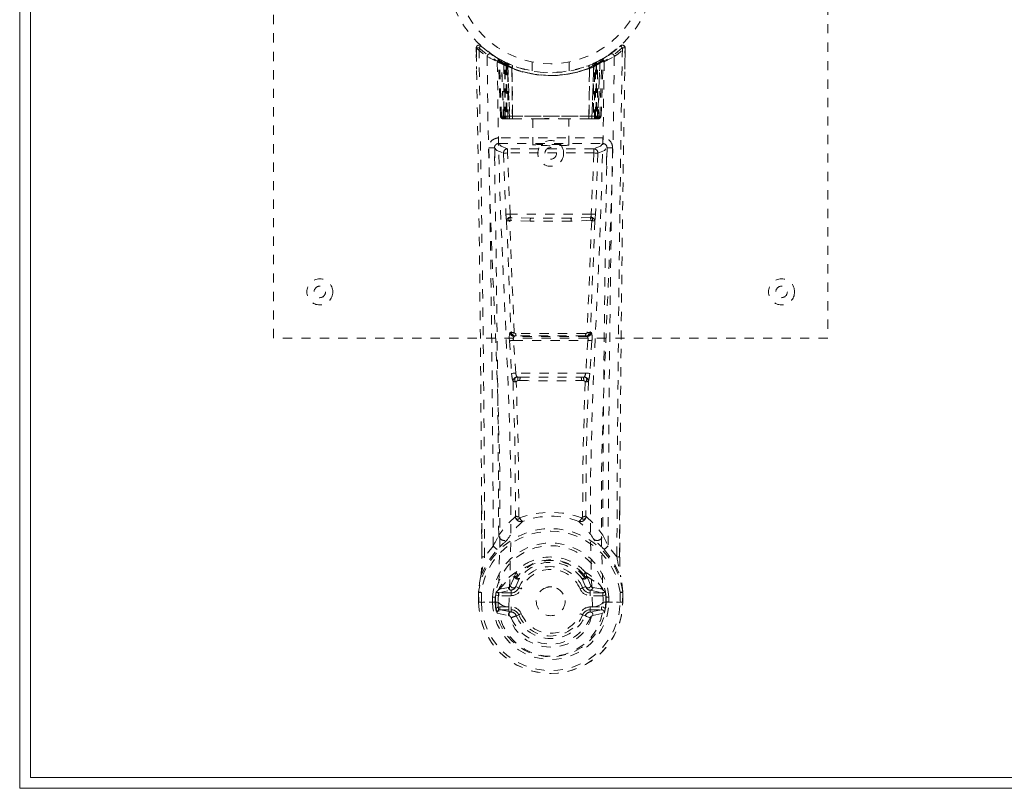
# Model space of a CAD drawing. Header units: inches. Extents: x 21.7 to 105.2, y 47.9 to 65.6.
# Tile 1 of 8: x 21.7 to 32.4, y 47.9 to 56.2. Entities that reach past the tile are written whole.
import ezdxf

# ---------------------------------------------------------------- set-up
doc = ezdxf.new("R2010")
doc.units = ezdxf.units.IN
doc.header["$MEASUREMENT"] = 0
doc.linetypes.add('SLD-Dashed', pattern=[0.075, 0.05, -0.025])
doc.linetypes.add('SLD-Solid', pattern=[0])

msp = doc.modelspace()

# ---------------------------------------------------------------- linework, layer by layer
at = {"color": 7, "linetype": 'SLD-Solid', "lineweight": 15}
for p, q in [((21.71, 47.851), (21.71, 65.601)), ((21.828, 65.483), (21.828, 47.969)), ((21.828, 47.969), (21.828, 65.483)), ((21.828, 47.969), (105.092, 47.969)), ((105.092, 47.969), (21.828, 47.969)), ((105.21, 47.851), (21.71, 47.851))]:
    msp.add_line(p, q, dxfattribs=at)
at = {"color": 7, "linetype": 'SLD-Dashed', "lineweight": 0}
for p, q in [((24.46, 52.726), (24.46, 60.726)), ((30.46, 60.726), (30.46, 52.726)), ((26.704, 55.89), (26.715, 55.88)), ((28.205, 55.88), (28.216, 55.89)), ((26.654, 55.867), (26.657, 55.637)), ((26.655, 55.797), (26.654, 55.867)), ((26.655, 55.867), (26.656, 55.798)), ((28.098, 55.797), (28.157, 55.84)), ((28.263, 55.637), (28.266, 55.867)), ((28.264, 55.81), (28.265, 55.867)), ((28.266, 55.867), (28.266, 55.81)), ((26.892, 55.752), (26.879, 55.76)), ((26.898, 55.748), (26.885, 55.755)), ((26.907, 55.727), (26.894, 55.735)), ((26.915, 55.13), (26.894, 55.735)), ((26.928, 55.13), (26.907, 55.727)), ((26.958, 55.717), (26.91, 55.742)), ((26.994, 55.681), (26.926, 55.717)), ((26.947, 55.101), (26.926, 55.717)), ((26.954, 55.687), (26.966, 55.713)), ((26.954, 55.687), (26.954, 55.13)), ((26.963, 55.682), (26.954, 55.687)), ((26.977, 55.707), (26.962, 55.715)), ((26.963, 55.682), (26.976, 55.708)), ((26.963, 55.13), (26.963, 55.682)), ((26.966, 55.713), (26.976, 55.708)), ((26.967, 55.68), (26.979, 55.706)), ((26.967, 55.13), (26.967, 55.68)), ((26.967, 55.68), (26.977, 55.676)), ((26.978, 55.707), (26.977, 55.707)), ((26.977, 55.676), (26.989, 55.702)), ((26.977, 55.676), (26.977, 55.13)), ((26.985, 55.672), (26.997, 55.698)), ((26.985, 55.672), (26.985, 55.101)), ((26.995, 55.668), (26.985, 55.672)), ((26.994, 55.681), (26.995, 55.681)), ((27.013, 55.101), (26.994, 55.681)), ((26.995, 55.668), (27.007, 55.694)), ((26.995, 55.681), (27.015, 55.101)), ((26.995, 55.101), (26.995, 55.668)), ((27.045, 55.678), (27.044, 55.678)), ((27.26, 55.715), (27.26, 55.619)), ((27.66, 55.619), (27.66, 55.715)), ((27.876, 55.678), (27.875, 55.678)), ((27.905, 55.101), (27.925, 55.681)), ((27.926, 55.681), (27.907, 55.101)), ((27.914, 55.694), (27.923, 55.698)), ((27.923, 55.698), (27.935, 55.672)), ((27.925, 55.681), (27.926, 55.681)), ((27.935, 55.672), (27.925, 55.668)), ((27.925, 55.668), (27.925, 55.101)), ((27.994, 55.717), (27.926, 55.681)), ((27.944, 55.676), (27.932, 55.702)), ((27.935, 55.101), (27.935, 55.672)), ((27.941, 55.706), (27.953, 55.68)), ((27.943, 55.707), (27.942, 55.707)), ((28.01, 55.742), (27.943, 55.707)), ((27.944, 55.676), (27.953, 55.68)), ((27.944, 55.13), (27.944, 55.676)), ((27.945, 55.708), (27.954, 55.713)), ((27.953, 55.68), (27.953, 55.13)), ((27.954, 55.713), (27.967, 55.687)), ((27.967, 55.687), (27.957, 55.682)), ((27.957, 55.682), (27.957, 55.13)), ((27.966, 55.13), (27.967, 55.687)), ((27.973, 55.101), (27.994, 55.717)), ((27.992, 55.13), (28.013, 55.727)), ((28.005, 55.13), (28.027, 55.735)), ((28.01, 55.742), (28.022, 55.749)), ((28.027, 55.735), (28.013, 55.727)), ((28.041, 55.76), (28.028, 55.752)), ((27.04, 55.652), (27.041, 55.651)), ((27.045, 55.101), (27.04, 55.652)), ((27.041, 55.651), (27.048, 55.101)), ((27.873, 55.101), (27.879, 55.651)), ((27.88, 55.652), (27.876, 55.101)), ((27.879, 55.651), (27.88, 55.652)), ((26.915, 55.13), (26.928, 55.13)), ((26.954, 55.13), (26.963, 55.13)), ((27.957, 55.13), (26.963, 55.13)), ((26.977, 55.13), (26.967, 55.13)), ((26.977, 55.13), (27.944, 55.13)), ((27.953, 55.13), (27.944, 55.13)), ((27.957, 55.13), (27.966, 55.13)), ((27.992, 55.13), (28.005, 55.13)), ((26.947, 55.101), (27.013, 55.101)), ((27.01, 55.101), (26.995, 55.101)), ((27.013, 55.101), (27.015, 55.101)), ((27.015, 55.101), (27.045, 55.101)), ((27.045, 55.101), (27.048, 55.101)), ((27.048, 55.101), (27.343, 55.101)), ((27.265, 55.101), (27.265, 54.816)), ((27.343, 55.101), (27.577, 55.101)), ((27.577, 55.101), (27.873, 55.101)), ((27.655, 54.816), (27.655, 55.101)), ((27.873, 55.101), (27.876, 55.101)), ((27.876, 55.101), (27.905, 55.101)), ((27.907, 55.101), (27.973, 55.101)), ((27.925, 55.101), (27.911, 55.101)), ((26.896, 54.893), (26.896, 54.832)), ((28.025, 54.893), (26.896, 54.893)), ((26.896, 54.832), (28.025, 54.832)), ((28.025, 54.832), (28.025, 54.893)), ((26.854, 54.778), (26.855, 54.593)), ((26.949, 54.728), (26.975, 54.066)), ((26.993, 54.775), (26.993, 54.73)), ((27.927, 54.775), (26.993, 54.775)), ((27.02, 54.068), (26.993, 54.73)), ((27.927, 54.73), (26.993, 54.73)), ((27.927, 54.73), (27.9, 54.068)), ((27.927, 54.775), (27.927, 54.73)), ((27.971, 54.728), (27.945, 54.066)), ((28.065, 54.593), (28.066, 54.778)), ((27.9, 54.068), (27.02, 54.068)), ((27.238, 53.991), (27.027, 54.001)), ((27.242, 54.025), (27.031, 54.03)), ((27.678, 54.025), (27.242, 54.025)), ((27.89, 54.03), (27.678, 54.025)), ((27.893, 54.002), (27.682, 53.991)), ((27.031, 52.791), (27.019, 52.786)), ((27.889, 52.791), (27.901, 52.786)), ((30.46, 52.726), (24.46, 52.726)), ((27.014, 52.697), (27.037, 52.344)), ((27.058, 52.7), (27.862, 52.7)), ((27.081, 52.347), (27.058, 52.7)), ((27.064, 52.744), (27.076, 52.749)), ((27.856, 52.744), (27.064, 52.744)), ((27.862, 52.7), (27.839, 52.347)), ((27.845, 52.749), (27.856, 52.744)), ((27.906, 52.697), (27.883, 52.344)), ((27.037, 52.344), (27.04, 52.316)), ((27.839, 52.347), (27.081, 52.347)), ((27.127, 52.265), (27.104, 52.266)), ((27.132, 52.302), (27.106, 52.302)), ((27.132, 52.302), (27.788, 52.302)), ((27.814, 52.302), (27.788, 52.302)), ((27.816, 52.266), (27.793, 52.265)), ((27.883, 52.344), (27.881, 52.316)), ((26.714, 50.354), (26.711, 50.922)), ((28.209, 50.909), (28.207, 50.354)), ((26.838, 50.474), (26.743, 50.356)), ((28.177, 50.356), (28.082, 50.474)), ((27.071, 50.149), (27.071, 50.143)), ((27.078, 50.176), (27.087, 50.191)), ((27.123, 50.125), (27.082, 50.035)), ((27.09, 50.142), (27.09, 50.135)), ((27.838, 50.035), (27.797, 50.125)), ((27.83, 50.135), (27.83, 50.142)), ((27.833, 50.191), (27.843, 50.176)), ((27.849, 50.149), (27.85, 50.143)), ((26.904, 50.006), (26.888, 49.993)), ((27.002, 50.026), (26.904, 50.006)), ((27.082, 50.035), (27.113, 50.022)), ((27.807, 50.022), (27.838, 50.035)), ((27.838, 50.035), (27.85, 50.016)), ((28.017, 50.006), (27.918, 50.026)), ((28.017, 50.006), (28.032, 49.993)), ((28.017, 50.006), (28.017, 50.006)), ((26.679, 49.977), (26.679, 49.973)), ((26.679, 49.864), (26.679, 49.973)), ((26.68, 49.973), (26.681, 49.864)), ((26.709, 49.973), (26.709, 49.865)), ((26.83, 49.868), (26.83, 49.921)), ((26.86, 49.921), (26.864, 49.935)), ((26.86, 49.92), (26.86, 49.869)), ((26.864, 49.935), (26.864, 49.869)), ((26.888, 49.993), (26.888, 49.993)), ((26.888, 49.993), (26.888, 49.993)), ((26.897, 49.967), (27.031, 49.997)), ((26.897, 49.967), (26.897, 49.937)), ((27.031, 49.967), (26.897, 49.967)), ((27.031, 49.937), (26.897, 49.937)), ((27.031, 49.997), (27.031, 49.967)), ((27.031, 49.937), (27.031, 49.967)), ((27.889, 49.997), (28.023, 49.967)), ((27.889, 49.967), (27.889, 49.997)), ((28.023, 49.967), (27.889, 49.967)), ((27.889, 49.937), (27.889, 49.967)), ((28.023, 49.937), (27.889, 49.937)), ((28.023, 49.937), (28.023, 49.967)), ((28.06, 49.921), (28.056, 49.935)), ((28.056, 49.935), (28.056, 49.869)), ((28.06, 49.869), (28.06, 49.92)), ((28.09, 49.922), (28.09, 49.869)), ((28.211, 49.865), (28.211, 49.973)), ((28.239, 49.864), (28.24, 49.973)), ((28.241, 49.973), (28.241, 49.977)), ((28.241, 49.864), (28.241, 49.973)), ((26.679, 49.864), (26.683, 49.864)), ((26.727, 49.865), (26.683, 49.864)), ((26.709, 49.865), (26.709, 49.865)), ((26.746, 49.865), (26.727, 49.865)), ((26.892, 49.865), (26.746, 49.865)), ((26.83, 49.868), (26.83, 49.868)), ((26.864, 49.869), (26.86, 49.869)), ((26.892, 49.865), (26.892, 49.865)), ((26.911, 49.815), (26.911, 49.785)), ((26.911, 49.815), (27.031, 49.815)), ((27.031, 49.815), (27.031, 49.785)), ((27.616, 49.883), (27.617, 49.876)), ((27.617, 49.876), (27.616, 49.862)), ((27.889, 49.815), (27.889, 49.785)), ((27.889, 49.815), (28.009, 49.815)), ((27.912, 49.813), (27.912, 49.812)), ((28.009, 49.785), (28.009, 49.815)), ((28.028, 49.865), (28.174, 49.865)), ((28.056, 49.869), (28.06, 49.869)), ((28.174, 49.865), (28.194, 49.865)), ((28.194, 49.865), (28.237, 49.864)), ((28.211, 49.865), (28.211, 49.865)), ((28.237, 49.864), (28.241, 49.864)), ((26.881, 49.749), (27.003, 49.721)), ((27.031, 49.761), (26.911, 49.785)), ((26.911, 49.785), (27.031, 49.785)), ((27.031, 49.761), (27.031, 49.785)), ((27.113, 49.731), (27.088, 49.72)), ((27.833, 49.72), (27.807, 49.731)), ((27.836, 49.727), (27.833, 49.72)), ((28.009, 49.785), (27.889, 49.761)), ((27.889, 49.761), (27.889, 49.785)), ((27.889, 49.785), (28.009, 49.785)), ((27.917, 49.721), (28.039, 49.749))]:
    msp.add_line(p, q, dxfattribs=at)
at = {"color": 7, "linetype": 'SLD-Dashed', "lineweight": 0, "flags": 128}
for points in [[(28.263, 55.867), (28.262, 55.875), (28.258, 55.883), (28.253, 55.889), (28.247, 55.894), (28.24, 55.897), (28.232, 55.897), (28.225, 55.895), (28.219, 55.891)], [(26.743, 50.356), (26.742, 51.127), (26.737, 51.895), (26.73, 52.662), (26.721, 53.427), (26.718, 53.621), (26.715, 53.818), (26.713, 53.987), (26.71, 54.174), (26.709, 54.252), (26.707, 54.333), (26.706, 54.417), (26.705, 54.491), (26.705, 54.511), (26.704, 54.545), (26.703, 54.593), (26.702, 54.654), (26.701, 54.742), (26.699, 54.847), (26.697, 54.97), (26.695, 55.112), (26.693, 55.237), (26.692, 55.335), (26.69, 55.429), (26.687, 55.665), (26.684, 55.868)], [(26.772, 55.774), (26.781, 55.019), (26.801, 54.265), (26.829, 53.516), (26.861, 52.771), (26.89, 52.032), (26.909, 51.3), (26.911, 50.577), (26.892, 49.865)], [(28.148, 55.774), (28.139, 55.019), (28.12, 54.265), (28.092, 53.516), (28.06, 52.771), (28.03, 52.032), (28.011, 51.3), (28.009, 50.577), (28.028, 49.865)], [(27.008, 49.813), (27.029, 50.525), (27.028, 51.248), (27.009, 51.979), (26.978, 52.718), (26.944, 53.462), (26.913, 54.211), (26.892, 54.964), (26.882, 55.718)], [(26.965, 55.711), (26.943, 55.724), (26.92, 55.737)], [(26.943, 55.724), (26.934, 55.728), (26.93, 55.727), (26.928, 55.721), (26.926, 55.715)], [(27.846, 55.669), (27.865, 55.674), (27.879, 55.68)], [(28.039, 55.718), (28.028, 54.964), (28.007, 54.211), (27.977, 53.462), (27.942, 52.718), (27.911, 51.979), (27.892, 51.248), (27.891, 50.525), (27.912, 49.813)], [(27.925, 55.668), (27.921, 55.678), (27.917, 55.686), (27.914, 55.692), (27.914, 55.694)], [(27.957, 55.682), (27.952, 55.692), (27.948, 55.701), (27.946, 55.706), (27.945, 55.708)], [(28.028, 55.752), (28.025, 55.751), (28.02, 55.747)], [(28.039, 55.759), (28.04, 55.759), (28.041, 55.76)], [(26.954, 55.13), (26.939, 55.13), (26.926, 55.13), (26.918, 55.13), (26.915, 55.13)], [(26.928, 55.13), (26.931, 55.13), (26.94, 55.13), (26.953, 55.13), (26.967, 55.13)], [(27.953, 55.13), (27.968, 55.13), (27.98, 55.13), (27.989, 55.13), (27.992, 55.13)], [(28.005, 55.13), (28.003, 55.13), (27.994, 55.13), (27.981, 55.13), (27.966, 55.13)], [(27.343, 55.101), (27.46, 55.11), (27.577, 55.101)], [(26.993, 54.775), (26.922, 54.803), (26.896, 54.832)], [(28.025, 54.832), (27.998, 54.803), (27.927, 54.775)], [(26.851, 54.786), (26.878, 54.757), (26.949, 54.728)], [(26.993, 54.73), (26.977, 54.729), (26.964, 54.729), (26.954, 54.729), (26.949, 54.728)], [(27.971, 54.728), (27.967, 54.729), (27.957, 54.729), (27.943, 54.729), (27.927, 54.73)], [(27.971, 54.728), (28.043, 54.757), (28.07, 54.786)], [(27.02, 54.068), (27.005, 54.067), (26.99, 54.066), (26.98, 54.066), (26.975, 54.066)], [(27.945, 54.066), (27.94, 54.066), (27.93, 54.066), (27.915, 54.067), (27.9, 54.068)], [(26.983, 53.998), (27.006, 53.392), (27.031, 52.791)], [(27.066, 52.785), (27.04, 53.388), (27.016, 53.994)], [(27.682, 53.991), (27.46, 53.991), (27.238, 53.991)], [(27.678, 54.025), (27.46, 54.025), (27.242, 54.025)], [(27.904, 53.994), (27.88, 53.388), (27.854, 52.785)], [(27.938, 53.998), (27.914, 53.392), (27.889, 52.791)], [(27.076, 52.749), (27.067, 52.75), (27.059, 52.753), (27.054, 52.758), (27.051, 52.763), (27.051, 52.769), (27.053, 52.776), (27.059, 52.781), (27.066, 52.785)], [(27.854, 52.785), (27.862, 52.781), (27.867, 52.776), (27.87, 52.769), (27.87, 52.763), (27.866, 52.758), (27.861, 52.753), (27.853, 52.75), (27.845, 52.749)], [(27.058, 52.7), (27.05, 52.699), (27.042, 52.699), (27.035, 52.698), (27.029, 52.698), (27.023, 52.697), (27.019, 52.697), (27.015, 52.697), (27.014, 52.697)], [(27.906, 52.697), (27.902, 52.697), (27.891, 52.698), (27.877, 52.699), (27.862, 52.7)], [(27.081, 52.347), (27.066, 52.346), (27.052, 52.345), (27.042, 52.344), (27.037, 52.344)], [(27.052, 52.259), (27.074, 51.526), (27.08, 50.802)], [(27.115, 50.791), (27.109, 51.517), (27.087, 52.252)], [(27.833, 52.252), (27.811, 51.517), (27.805, 50.791)], [(27.883, 52.344), (27.878, 52.344), (27.868, 52.345), (27.854, 52.346), (27.839, 52.347)], [(27.868, 52.259), (27.846, 51.526), (27.84, 50.802)], [(26.714, 50.922), (26.715, 50.697), (26.715, 50.355)], [(28.205, 50.355), (28.206, 50.728), (28.206, 50.909)], [(27.078, 50.794), (26.979, 50.699), (26.897, 50.592)], [(27.078, 50.794), (27.08, 50.784), (27.084, 50.775), (27.09, 50.769), (27.097, 50.765), (27.105, 50.764), (27.113, 50.767), (27.12, 50.772), (27.125, 50.78)], [(27.795, 50.78), (27.8, 50.772), (27.807, 50.767), (27.815, 50.764), (27.823, 50.765), (27.83, 50.769), (27.836, 50.775), (27.84, 50.784), (27.843, 50.794)], [(27.843, 50.794), (27.941, 50.699), (28.023, 50.592)], [(26.977, 50.529), (26.986, 50.538), (26.991, 50.544)], [(27.943, 50.529), (27.934, 50.538), (27.929, 50.544)], [(26.704, 50.151), (26.781, 50.309), (26.881, 50.437)], [(28.039, 50.437), (28.139, 50.309), (28.216, 50.151)], [(26.714, 50.354), (26.713, 50.354), (26.714, 50.355), (26.717, 50.355), (26.721, 50.356), (26.726, 50.356), (26.732, 50.356), (26.738, 50.356), (26.743, 50.356)], [(28.207, 50.354), (28.207, 50.354), (28.206, 50.355), (28.203, 50.355), (28.199, 50.356), (28.194, 50.356), (28.189, 50.356), (28.183, 50.356), (28.177, 50.356)], [(26.704, 50.151), (26.69, 50.075), (26.679, 49.977)], [(26.704, 50.151), (26.703, 50.146), (26.703, 50.141)], [(26.904, 50.006), (26.98, 50.088), (27.071, 50.149)], [(27.071, 50.143), (27.047, 50.099), (27.025, 50.046)], [(27.071, 50.149), (27.075, 50.172), (27.078, 50.176)], [(27.104, 50.115), (27.095, 50.115), (27.084, 50.12)], [(27.09, 50.142), (27.093, 50.155), (27.101, 50.167)], [(27.092, 50.131), (27.102, 50.126), (27.111, 50.123), (27.118, 50.122), (27.123, 50.125)], [(27.797, 50.125), (27.802, 50.122), (27.809, 50.123), (27.819, 50.126), (27.828, 50.131)], [(27.836, 50.12), (27.826, 50.115), (27.816, 50.115)], [(27.819, 50.167), (27.827, 50.155), (27.83, 50.142)], [(27.843, 50.176), (27.845, 50.172), (27.849, 50.149)], [(27.849, 50.149), (27.94, 50.088), (28.017, 50.006)], [(27.85, 50.143), (27.873, 50.099), (27.895, 50.046)], [(28.217, 50.141), (28.217, 50.146), (28.216, 50.151)], [(28.241, 49.977), (28.23, 50.075), (28.216, 50.151)], [(28.241, 49.973), (28.231, 50.068), (28.217, 50.141)], [(27.025, 50.046), (27.014, 50.031), (27.002, 50.026)], [(27.141, 50.01), (27.136, 50.012), (27.131, 50.015), (27.126, 50.017), (27.122, 50.018), (27.118, 50.02), (27.116, 50.021), (27.114, 50.022), (27.113, 50.022)], [(27.779, 50.01), (27.784, 50.012), (27.79, 50.015), (27.794, 50.017), (27.798, 50.018), (27.802, 50.02), (27.804, 50.021), (27.806, 50.022), (27.807, 50.022)], [(27.895, 50.046), (27.906, 50.031), (27.918, 50.026)], [(26.679, 49.977), (26.68, 49.977), (26.682, 49.977), (26.685, 49.976), (26.689, 49.976), (26.693, 49.975), (26.698, 49.975), (26.703, 49.974), (26.709, 49.973)], [(26.679, 49.973), (26.679, 49.973), (26.68, 49.973), (26.683, 49.973), (26.686, 49.973), (26.691, 49.973), (26.697, 49.973), (26.703, 49.973), (26.709, 49.973)], [(26.897, 49.937), (26.881, 49.94), (26.865, 49.947)], [(26.888, 49.993), (26.881, 49.987), (26.872, 49.98)], [(28.055, 49.947), (28.04, 49.94), (28.023, 49.937)], [(28.048, 49.98), (28.042, 49.985), (28.032, 49.993)], [(28.211, 49.973), (28.217, 49.974), (28.222, 49.975), (28.227, 49.975), (28.231, 49.976), (28.235, 49.976), (28.238, 49.977), (28.24, 49.977), (28.241, 49.977)], [(28.211, 49.973), (28.218, 49.973), (28.224, 49.973), (28.229, 49.973), (28.234, 49.973), (28.238, 49.973), (28.24, 49.973), (28.241, 49.973), (28.241, 49.973)], [(26.709, 49.865), (26.703, 49.865), (26.697, 49.865), (26.691, 49.865), (26.687, 49.865), (26.683, 49.865), (26.681, 49.864), (26.679, 49.864), (26.679, 49.864)], [(26.86, 49.869), (26.857, 49.869), (26.85, 49.869), (26.841, 49.868), (26.83, 49.868)], [(26.869, 49.798), (26.889, 49.811), (26.911, 49.815)], [(26.892, 49.865), (26.908, 49.847), (26.937, 49.832)], [(26.937, 49.832), (26.97, 49.82), (27.008, 49.813)], [(27.008, 49.813), (27.008, 49.813), (27.008, 49.813)], [(27.008, 49.813), (27.012, 49.731), (27.035, 49.65), (27.075, 49.575), (27.132, 49.508), (27.202, 49.453), (27.282, 49.413), (27.369, 49.388), (27.46, 49.379), (27.551, 49.388), (27.638, 49.412), (27.718, 49.453), (27.788, 49.508), (27.845, 49.574), (27.885, 49.65), (27.908, 49.73), (27.912, 49.812)], [(27.912, 49.812), (27.95, 49.82), (27.983, 49.832)], [(27.983, 49.832), (28.012, 49.847), (28.028, 49.865)], [(28.009, 49.815), (28.032, 49.811), (28.051, 49.798)], [(28.241, 49.864), (28.241, 49.864), (28.24, 49.865), (28.237, 49.865), (28.234, 49.865), (28.229, 49.865), (28.223, 49.865), (28.217, 49.865), (28.211, 49.865)], [(27.141, 49.742), (27.136, 49.74), (27.131, 49.738), (27.126, 49.736), (27.122, 49.734), (27.118, 49.733), (27.116, 49.732), (27.114, 49.731), (27.113, 49.731)], [(27.779, 49.742), (27.784, 49.74), (27.79, 49.738), (27.794, 49.736), (27.798, 49.734), (27.802, 49.733), (27.804, 49.732), (27.806, 49.731), (27.807, 49.731)], [(27.833, 49.72), (27.835, 49.719), (27.84, 49.717), (27.848, 49.713), (27.858, 49.709), (27.868, 49.705), (27.877, 49.701), (27.884, 49.698), (27.887, 49.697)]]:
    msp.add_lwpolyline(points, dxfattribs=at)
at = {"color": 7, "linetype": 'SLD-Dashed', "lineweight": 0}
for centre, radius in [((27.46, 56.726), 1.125), ((27.46, 56.726), 1.03), ((27.46, 54.726), 0.14), ((27.46, 54.726), 0.0625), ((24.96, 53.226), 0.141), ((29.96, 53.226), 0.141), ((24.96, 53.226), 0.0625), ((29.96, 53.226), 0.0625), ((27.46, 49.876), 0.156)]:
    msp.add_circle(centre, radius, dxfattribs=at)
for centre, radius, start, end in [((26.684, 55.868), 0.03, 47.878, 180.8626), ((28.791, 53.971), 2.836, 137.4027, 138.0069), ((27.457, 56.723), 1.123, 227.9175, 235.3751), ((27.462, 56.724), 1.124, 304.6279, 312.0789), ((28.236, 55.868), 0.03, 359.1358, 132.1237), ((26.17, 54.008), 2.78, 41.9871, 42.6034), ((26.692, 54.689), 1.179, 90.3899, 91.8481), ((27.468, 56.779), 1.222, 228.2182, 235.3087), ((-308.089, 49.501), 334.803, 0.24313, 1.07759), ((27.46, 56.727), 1.158, 227.8872, 312.1137), ((26.802, 55.774), 0.03, 55.9466, 179.9454), ((27.443, 56.957), 1.36, 240.4649, 245.6266), ((27.429, 56.671), 1.064, 234.3738, 244.9418), ((27.46, 56.726), 1.128, 235.3631, 240.5077), ((27.46, 56.726), 1.128, 299.4921, 304.6375), ((27.476, 56.96), 1.363, 294.3807, 299.529), ((28.118, 55.774), 0.03, 0.0547, 124.053), ((27.453, 56.778), 1.221, 304.6881, 311.7851), ((442.476, 48.627), 414.303, 178.99853, 179.76079), ((363.974, 49.492), 335.767, 178.92191, 179.75832), ((28.219, 54.185), 1.683, 88.3703, 89.3917), ((26.864, 55.734), 0.03, 1.9791, 58.9815), ((27.322, 56.494), 0.857, 238.928, 239.7772), ((26.923, 55.706), 0.0429, 114.1652, 163.0388), ((27.46, 56.758), 1.19, 240.9033, 299.0965), ((26.877, 55.738), 0.02, 342.7357, 49.629), ((26.877, 55.726), 0.0299, 1.9099, 59.7447), ((27.46, 56.725), 1.126, 239.7599, 244.7557), ((27.437, 56.345), 0.817, 228.2915, 233.699), ((27.46, 56.726), 1.128, 240.5082, 299.4917), ((27.431, 56.333), 0.801, 229.1476, 234.5814), ((26.896, 55.716), 0.0299, 1.8044, 60.7983), ((27.462, 56.729), 1.131, 240.8345, 245.7552), ((1.228, 54.445), 25.73, 1.4615, 2.8408), ((27.432, 56.328), 0.793, 230.383, 235.7697), ((27.46, 56.725), 1.155, 244.527, 295.473), ((26.964, 55.681), 0.0297, 1.474, 64.5367), ((27.46, 56.725), 1.155, 245.2589, 294.7411), ((26.965, 55.68), 0.0297, 1.4768, 64.5892), ((27.397, 56.586), 0.973, 244.5401, 247.4795), ((27.412, 56.272), 0.724, 234.8106, 239.068), ((27.46, 56.725), 1.155, 246.2582, 293.7418), ((27.01, 55.669), 0.0347, 329.0294, 15.0605), ((27.012, 55.669), 0.0347, 329.112, 15.1232), ((27.908, 55.669), 0.0344, 164.7084, 211.0464), ((27.91, 55.669), 0.0346, 164.9265, 210.9836), ((27.508, 56.273), 0.724, 300.9336, 305.1894), ((27.459, 56.728), 1.129, 294.2421, 299.1696), ((27.955, 55.68), 0.0297, 115.4055, 178.5212), ((27.956, 55.681), 0.0297, 115.456, 178.526), ((27.49, 56.326), 0.791, 304.2233, 309.626), ((27.49, 56.332), 0.799, 305.413, 310.8602), ((27.484, 56.344), 0.816, 306.2969, 311.7127), ((53.714, 54.444), 25.751, 177.1598, 178.5379), ((28.024, 55.716), 0.0299, 119.2097, 178.1879), ((28.022, 55.718), 0.0273, 117.6284, 182.3027), ((28.043, 55.726), 0.0299, 120.2553, 178.0901), ((27.998, 55.706), 0.0429, 16.9829, 65.8099), ((28.052, 55.736), 0.0264, 119.416, 183.7829), ((28.057, 55.734), 0.03, 121.0236, 178.0158), ((27.46, 56.689), 1.12, 248.0447, 291.9528), ((26.945, 55.131), 0.03, 181.9931, 269.996), ((26.976, 55.175), 0.0753, 216.2995, 253.105), ((26.958, 55.131), 0.03, 181.9651, 269.9746), ((27.527, 55.124), 0.573, 179.383, 182.0821), ((27.382, 55.123), 0.419, 179.0347, 182.9991), ((27.568, 55.124), 0.601, 179.4207, 181.9941), ((27.406, 55.123), 0.429, 179.0501, 182.9187), ((27.515, 55.123), 0.429, 357.0813, 0.9499), ((27.365, 55.124), 0.588, 357.9777, 0.6075), ((27.54, 55.123), 0.417, 356.9935, 0.9727), ((27.962, 55.131), 0.03, 270.0325, 358.0277), ((27.944, 55.175), 0.0753, 286.8942, 323.6983), ((27.394, 55.124), 0.573, 357.918, 0.6169), ((27.975, 55.131), 0.03, 270.0041, 358.0024), ((26.972, 55.28), 0.177, 260.4277, 268.5144), ((27.948, 55.288), 0.185, 271.3814, 279.049), ((26.895, 54.788), 0.105, 89.9846, 180.8817), ((26.896, 54.787), 0.045, 90.0018, 180.9455), ((28.025, 54.788), 0.105, 359.1185, 90.0139), ((28.025, 54.787), 0.045, 359.0554, 89.9974), ((-262.101, 49.447), 288.941, 0.20362, 1.05868), ((26.819, 53.931), 0.856, 87.8892, 91.9056), ((-263.692, 49.449), 290.591, 0.22542, 1.05234), ((26.994, 54.73), 0.0451, 90.442, 181.7006), ((27.926, 54.73), 0.0451, 358.2723, 89.5572), ((318.612, 49.449), 290.591, 178.94766, 179.77458), ((28.101, 53.931), 0.856, 88.0939, 92.1116), ((330.569, 49.298), 302.489, 178.96047, 179.77724), ((27.491, 54.085), 0.516, 182.1935, 189.7858), ((27.154, 54.076), 0.134, 183.7222, 198.5403), ((27.766, 54.076), 0.134, 341.4615, 356.2683), ((27.43, 54.085), 0.515, 350.2077, 357.8114), ((27.027, 53.989), 0.0452, 90.1318, 168.5527), ((27.008, 54.09), 0.0956, 254.3756, 274.7226), ((27.028, 54.012), 0.0216, 94.0667, 236.0042), ((27.027, 53.99), 0.0114, 88.4958, 157.4757), ((27.031, 54.035), 0.00464, 195.4471, 262.7657), ((27.138, 54.002), 0.111, 165.3812, 180.515), ((27.32, 54), 0.0822, 162.2508, 186), ((27.6, 54), 0.0822, 354.0048, 17.7524), ((27.889, 54.035), 0.00458, 276.7962, 344.799), ((27.783, 54.002), 0.111, 359.5325, 14.7097), ((27.892, 54.012), 0.0216, 304.0043, 85.9311), ((27.893, 53.989), 0.0452, 11.4441, 89.8713), ((27.893, 53.99), 0.0114, 22.2105, 91.268), ((27.912, 54.09), 0.0956, 265.2777, 285.6248), ((27.202, 52.73), 0.191, 162.6853, 189.9495), ((27.064, 52.79), 0.0451, 183.9447, 269.3376), ((27.076, 52.794), 0.0451, 184.096, 269.3029), ((27.059, 52.852), 0.0668, 245.6247, 276.1142), ((27.082, 52.791), 0.0174, 200.0933, 265.469), ((27.837, 52.792), 0.0183, 275.7904, 338.1144), ((27.844, 52.794), 0.0451, 270.694, 355.9071), ((27.861, 52.852), 0.0667, 263.8697, 294.4084), ((27.856, 52.79), 0.0451, 270.6655, 356.0553), ((27.718, 52.73), 0.191, 350.0547, 17.3076), ((27.107, 52.716), 0.052, 146.8501, 198.5333), ((27.086, 52.687), 0.0626, 88.5393, 99.073), ((27.46, 17.058), 35.718, 89.3919, 90.6083), ((27.116, 52.77), 0.0353, 173.7885, 215.2072), ((27.46, 20.042), 32.709, 89.3469, 90.6533), ((27.804, 52.77), 0.0353, 324.8074, 6.2074), ((27.835, 52.686), 0.0635, 80.9768, 91.4878), ((27.813, 52.716), 0.0518, 341.3952, 33.2214), ((27.243, 52.331), 0.204, 184.065, 200.6631), ((27.099, 52.258), 0.0464, 92.4757, 179.2408), ((27.081, 52.313), 0.0615, 242.1275, 275.9609), ((27.097, 52.277), 0.0271, 90.6846, 249.4092), ((27.164, 52.352), 0.0824, 183.6528, 215.4428), ((27.105, 52.247), 0.0186, 94.6062, 165.3383), ((27.105, 52.321), 0.0184, 242.0368, 273.5361), ((27.182, 52.279), 0.0795, 162.8001, 189.4323), ((27.189, 52.275), 0.0624, 154.2086, 188.7267), ((27.46, 84.618), 32.354, 269.41, 270.59), ((27.46, 85.668), 33.367, 269.4373, 270.5627), ((27.732, 52.275), 0.0623, 351.2637, 25.801), ((27.815, 52.32), 0.0176, 265.6908, 298.7567), ((27.738, 52.279), 0.0794, 350.5721, 17.2081), ((27.815, 52.247), 0.0186, 14.5461, 85.3381), ((27.758, 52.352), 0.0808, 324.2188, 356.6914), ((27.822, 52.258), 0.0464, 0.7591, 87.5243), ((27.823, 52.277), 0.0271, 290.5882, 89.318), ((27.839, 52.313), 0.0615, 264.0359, 297.8753), ((27.677, 52.331), 0.204, 339.3344, 355.9394), ((27.067, 50.801), 0.0126, 326.4934, 4.1355), ((27.138, 50.799), 0.0607, 184.6235, 287.3247), ((27.112, 50.845), 0.0541, 233.0498, 273.2379), ((27.129, 50.793), 0.014, 187.775, 254.3809), ((27.46, 49.867), 0.972, 69.8638, 110.1345), ((27.185, 50.795), 0.0612, 194.8609, 242.4269), ((27.46, 49.948), 0.849, 69.0471, 110.9529), ((27.782, 50.799), 0.0607, 252.6737, 355.3761), ((27.736, 50.795), 0.0612, 297.5672, 345.1404), ((27.791, 50.793), 0.014, 285.6173, 352.2151), ((27.808, 50.845), 0.0541, 266.7688, 306.9417), ((27.853, 50.801), 0.0126, 175.8079, 213.5622), ((27.46, 49.876), 0.787, 7.3679, 172.6321), ((27.731, 50.092), 0.867, 131.5108, 148.5603), ((27.189, 50.091), 0.868, 31.4428, 48.4861), ((27.46, 49.876), 0.758, 7.3678, 172.6322), ((24.376, 51.785), 2.789, 331.9736, 334.686), ((26.958, 50.595), 0.0607, 182.3522, 303.2465), ((27.962, 50.595), 0.0607, 236.7591, 357.6457), ((30.557, 51.791), 2.803, 205.3209, 208.0195), ((27.46, 49.876), 0.632, 4.1188, 175.8812), ((27.09, 50.72), 0.352, 224.3736, 233.6449), ((27.46, 49.876), 0.602, 4.2517, 175.7483), ((28.451, 48.891), 2.204, 131.9951, 135.4505), ((26.469, 48.891), 2.204, 44.5495, 48.0048), ((27.83, 50.721), 0.352, 306.3604, 315.6242), ((25.279, 50.32), 1.435, 352.8136, 1.3452), ((21.109, 51.32), 5.716, 348.2054, 350.2996), ((27.46, 49.852), 0.504, 65.7101, 114.2904), ((33.829, 51.323), 5.734, 189.703, 191.7907), ((29.624, 50.319), 1.417, 178.6017, 187.2408), ((27.408, 49.925), 0.417, 111.8111, 140.2748), ((27.46, 49.864), 0.455, 35.9729, 144.0271), ((27.46, 49.834), 0.49, 42.8676, 137.1324), ((27.46, 49.876), 0.376, 22.774, 157.226), ((27.46, 49.885), 0.413, 35.4711, 144.5334), ((27.46, 49.876), 0.346, 22.774, 157.226), ((27.513, 49.925), 0.417, 39.7296, 68.1861), ((27.944, 49.88), 1.269, 168.1229, 175.7632), ((27.35, 49.729), 0.532, 119.5718, 150.211), ((27.09, 50.17), 0.0285, 228.718, 271.1634), ((27.089, 50.164), 0.0285, 228.6705, 271.1544), ((27.1, 50.145), 0.0298, 184.5031, 237.2448), ((26.602, 50.457), 0.589, 325.0507, 326.3936), ((27.116, 50.192), 0.029, 181.3299, 239.081), ((27.095, 50.135), 0.00482, 175.5887, 234.3327), ((27.105, 50.138), 0.0228, 269.5643, 325.8549), ((27.816, 50.138), 0.0228, 214.1466, 270.4724), ((27.804, 50.192), 0.029, 300.9224, 358.659), ((27.825, 50.135), 0.00484, 305.7808, 4.2948), ((28.409, 50.518), 0.698, 213.7105, 214.8437), ((27.831, 50.17), 0.0285, 268.8319, 311.2911), ((27.831, 50.164), 0.0285, 268.854, 311.3271), ((27.569, 49.727), 0.535, 29.8505, 60.3531), ((27.82, 50.145), 0.0301, 303.0081, 355.3595), ((27.032, 50.027), 0.0299, 181.6334, 269.1172), ((27.055, 50.051), 0.0308, 189.2261, 329.7549), ((27.026, 50.057), 0.06, 275.0555, 338.6869), ((27.031, 50.056), 0.089, 270, 337.226), ((27.031, 50.056), 0.119, 270.0003, 337.2257), ((27.46, 49.876), 0.157, 84.8878, 105.7451), ((27.889, 50.056), 0.119, 202.7736, 269.9992), ((27.889, 50.056), 0.089, 202.774, 270), ((27.865, 50.051), 0.0308, 210.2873, 350.7394), ((27.889, 50.047), 0.0502, 217.9629, 269.2892), ((27.888, 50.027), 0.0299, 270.8777, 358.3716), ((26.86, 50.522), 0.602, 267.1323, 269.9826), ((27.46, 49.876), 0.599, 173.2568, 174.3599), ((26.987, 49.938), 0.122, 159.7402, 175.799), ((26.897, 49.998), 0.0305, 215.636, 270.5433), ((28.023, 49.998), 0.0305, 269.4488, 324.3719), ((27.969, 49.945), 0.0865, 0.8363, 23.6322), ((27.46, 49.876), 0.599, 5.6401, 6.7432), ((28.06, 50.522), 0.602, 270.0177, 272.8676), ((27.46, 49.876), 0.781, 180.8691, 0), ((27.46, 49.876), 0.781, 180.8627, 359.1373), ((27.46, 49.876), 0.751, 180.8899, 359.1372), ((27.46, 49.876), 0.63, 180.7177, 359.2823), ((27.46, 49.876), 0.6, 180.7178, 359.2822), ((27.46, 49.876), 0.596, 180.7437, 187.5062), ((27.101, 49.829), 0.234, 187.5693, 200.0349), ((27.46, 49.85), 0.568, 178.4776, 1.5214), ((27.031, 49.696), 0.119, 22.7743, 89.9997), ((27.889, 49.696), 0.119, 90.0008, 157.2264), ((27.819, 49.829), 0.234, 339.9719, 352.429), ((27.46, 49.876), 0.596, 352.4937, 359.2563), ((28.059, 48.571), 1.298, 88.6254, 89.9389), ((26.911, 49.755), 0.0298, 88.6131, 192.2774), ((27.032, 49.731), 0.0301, 91.2017, 198.1629), ((26.995, 49.681), 0.0412, 22.4951, 77.8706), ((27.031, 49.696), 0.089, 22.774, 90), ((27.025, 49.694), 0.0675, 22.9219, 84.98), ((28.719, 45.758), 4.285, 112.3765, 113.1716), ((27.46, 49.876), 0.463, 202.774, 337.226), ((27.46, 49.876), 0.404, 202.774, 337.226), ((27.46, 49.876), 0.376, 202.774, 337.226), ((27.46, 49.876), 0.346, 202.774, 337.226), ((27.889, 49.696), 0.089, 90, 157.226), ((27.895, 49.693), 0.0676, 95.0427, 150.0531), ((27.925, 49.681), 0.0412, 102.1309, 157.5034), ((27.888, 49.731), 0.0301, 341.833, 88.8023), ((28.01, 49.755), 0.0298, 347.7226, 91.3869)]:
    msp.add_arc(centre, radius, start, end, dxfattribs=at)
msp.add_ellipse((27.46, 54.816), major_axis=(0.195, 0), ratio=0.034921, dxfattribs=at)

doc.saveas('drawing.dxf')
